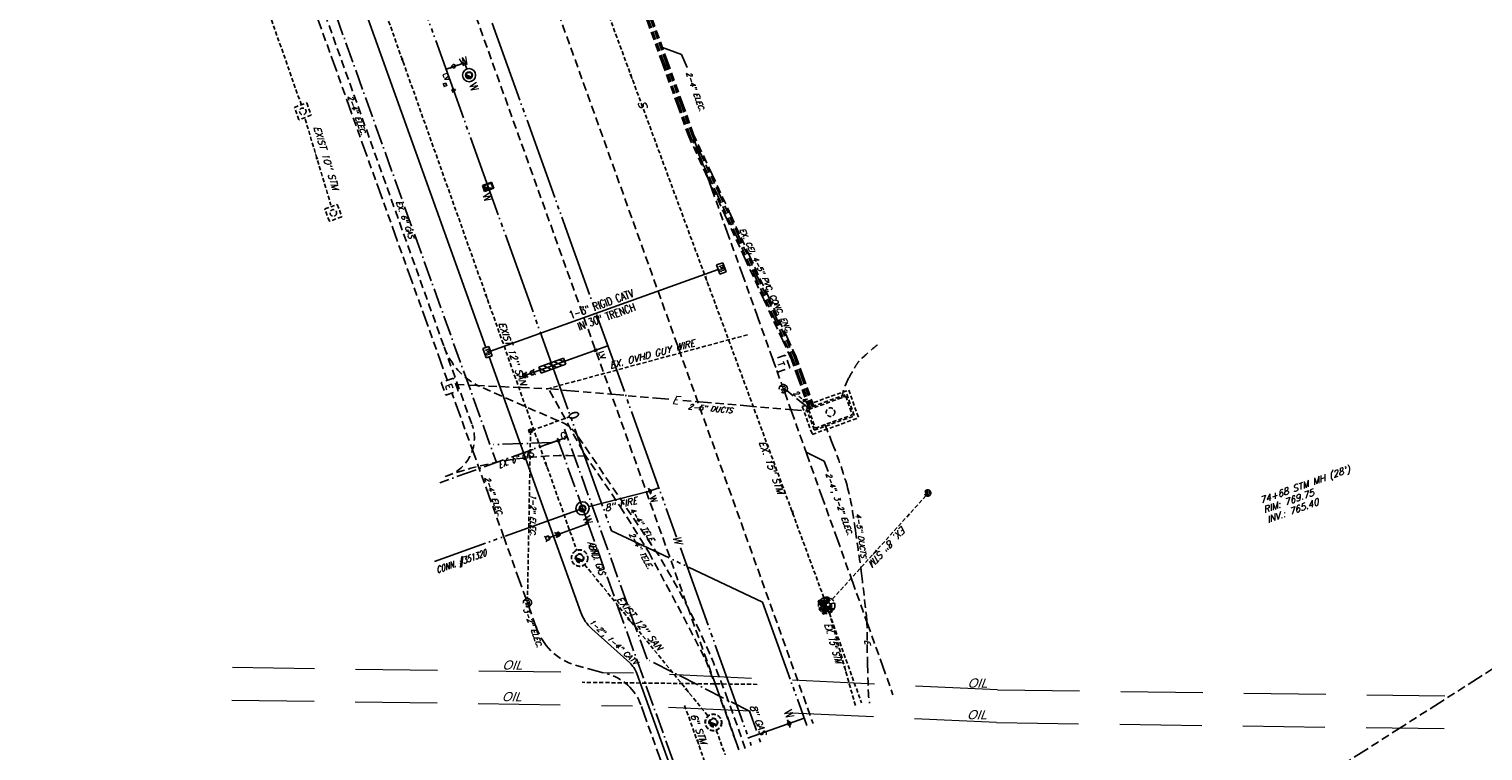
# Model space of a CAD drawing. Header units: feet. Extents: x 2170280 to 2172860, y 640043 to 655902.
# Tile 3 of 12: x 2171414 to 2171857, y 640281 to 640501. Entities that reach past the tile are written whole.
import ezdxf
from ezdxf.enums import TextEntityAlignment as Align

# ---------------------------------------------------------------- set-up
doc = ezdxf.new("R2010")
doc.units = ezdxf.units.FT
doc.header["$LTSCALE"] = 20
doc.header["$MEASUREMENT"] = 0
for name, pattern in [('DASHED', [0.1875, 0.125, -0.0625]), ('ELEC', [0.6875, 0.125, -0.0625, 0.25, -0.0625, 0.125, -0.0625]), ('GAS', [0.4375, 0.3125, -0.0625, 0, -0.0625]), ('HIDDEN', [0.0938, 0.0625, -0.0313]), ('PHONE', [0.5625, 0.125, -0.0625, 0.125, -0.0625, 0.125, -0.0625]), ('WATER', [1.5625, 1.25, -0.0625, 0, -0.0625, 0.0625, -0.0625, 0, -0.0625])]:
    doc.linetypes.add(name, pattern=pattern)
doc.layers.get('0').update_dxf_attribs({"linetype": 'CONTINUOUS'})
for name, color, linetype in [('HIDDEN', 2, 'HIDDEN'), ('U-XCATV', 83, 'CONTINUOUS'), ('U-XCATV-TXT', 53, 'CONTINUOUS'), ('U-XELEC', 83, 'ELEC'), ('U-XELEC-TXT', 53, 'CONTINUOUS'), ('U-XGAS', 83, 'GAS'), ('U-XGAS-TXT', 53, 'CONTINUOUS'), ('U-XOIL-TXT', 53, 'CONTINUOUS'), ('U-XSAN', 83, 'HIDDEN'), ('U-XSAN-TXT', 53, 'CONTINUOUS'), ('U-XSAN2', 83, 'HIDDEN'), ('U-XSTM', 83, 'HIDDEN'), ('U-XSTM-TXT', 53, 'CONTINUOUS'), ('U-XSTM2', 83, 'HIDDEN'), ('U-XTEL', 83, 'PHONE'), ('U-XTEL-TXT', 53, 'CONTINUOUS'), ('U-XWTR', 83, 'WATER'), ('U-XWTR-TXT', 53, 'CONTINUOUS'), ('U-XWTR2', 83, 'CONTINUOUS'), ('X-JNTS', 83, 'DASHED'), ('X-LTG', 83, 'HIDDEN'), ('X-LTG-TXT', 53, 'HIDDEN')]:
    doc.layers.add(name, color=color, linetype=linetype)
doc.layers.add('u-xoil', color=83, linetype='HIDDEN', lineweight=0)
doc.styles.add('INC-STD', font='CIVIL', dxfattribs={"oblique": 20})
doc.styles.add('INC-TALL', font='ROMANS.shx', dxfattribs={"width": 0.7, "oblique": 20})
doc.styles.add('L100', font='simplex', dxfattribs={"height": 2})
doc.styles.get("Standard").update_dxf_attribs({"font": 'SIMPLEX'})
doc.styles.add('Style-simplex-CIVIL I 0.34907', font='simplex.shx', dxfattribs={"oblique": 20, "bigfont": 'CIVIL.shx'})
doc.styles.add('TALL', font='ROMANS.shx', dxfattribs={"width": 0.75})
doc.dimstyles.get("Standard").update_dxf_attribs({"dimtxt": 0.18, "dimasz": 0.18, "dimexe": 0.18, "dimexo": 0.0625, "dimgap": 0.09, "dimtad": 0, "dimtih": 1, "dimtoh": 1, "dimdec": 4, "dimzin": 0, "dimdsep": 46, "dimtxsty": 'Standard', "dimcen": 0.09, "dimadec": 0, "dimazin": 0, "dimtfac": 1, "dimtdec": 4, "dimtofl": 0, "dimtmove": 0, "dimatfit": 3, "dimfxl": 1, "dimtolj": 1, "dimtzin": 0, "dimarcsym": 0})

# ---------------------------------------------------------------- blocks, each defined once
blk = doc.blocks.new('CBRND', base_point=(4.22, 3.25))
for p, q in [((4.23, 3.12), (4.79, 3.69)), ((4.36, 2.9), (5.01, 3.55)), ((4.6, 2.79), (5.12, 3.31))]:
    blk.add_line(p, q)
blk.add_circle((4.67, 3.24), 0.459)
blk = doc.blocks.new('UTIL02')
for p, q in [((-2.1, 1.9), (-2.1, -2.1)), ((2, 1.9), (-2.1, 1.9)), ((2, -2.1), (2, 1.9)), ((-2.1, -2.1), (2, -2.1))]:
    blk.add_line(p, q)
at = {"style": 'L100'}
blk.add_text('T', height=2, dxfattribs=at).set_placement((0, -1.3), align=Align.CENTER)
blk = doc.blocks.new('SAN01')
for centre, radius in [((-0.05, 0.06), 2.5), ((-0.02, 0.03), 1.28), ((-0.02, 0.03), 1.12)]:
    blk.add_circle(centre, radius)
blk = doc.blocks.new('STM01')
for p, q in [((-1.27, 0), (-2.53, 0)), ((-0.94, 0.85), (-1.86, 1.7)), ((0.01, 1.28), (0.01, 2.55)), ((0.95, 0.85), (1.83, 1.7)), ((1.3, 0), (2.48, 0)), ((-0.92, -0.89), (-1.82, -1.69)), ((0.01, -1.27), (0.01, -2.49)), ((0.93, -0.89), (1.68, -1.79))]:
    blk.add_line(p, q)
for centre, radius in [((-0.02, 0.03), 2.5), ((0.02, 0), 1.28), ((0.02, 0), 1.12)]:
    blk.add_circle(centre, radius)
blk = doc.blocks.new('RECTANG')
for p, q in [((1, 1), (0, 1)), ((0, 1), (0, 0)), ((0, 0), (1, 0)), ((1, 0), (1, 1))]:
    blk.add_line(p, q)
blk = doc.blocks.new('LIGHT')
blk.add_line((0, 0.5), (0, 12.5))
blk.add_lwpolyline([(0, 12.5, 0.174705), (0.25, 12.59, 0.104203), (0.53, 12.94, 0.064948), (0.69, 13.39, 0.051099), (0.75, 14, 0.051099), (0.69, 14.61, 0.064948), (0.53, 15.06, 0.104203), (0.25, 15.41, 0.174705), (0, 15.5, 0.174705), (-0.25, 15.41, 0.104203), (-0.53, 15.06, 0.064948), (-0.69, 14.61, 0.051099), (-0.75, 14, 0.051099), (-0.69, 13.39, 0.064948), (-0.53, 12.94, 0.104203), (-0.25, 12.59, 0.174705)], format="xyb", close=True)
blk.add_circle((0, 0), 0.335)
blk.add_blockref('RECTANG', (-0.5, -0.5))
blk = doc.blocks.new('SAN02')
at = {"const_width": 1.12}
for points in [[(-0.33, -0.45, 0.414214), (0.46, -0.39, 1)], [(0.46, -0.39, 0.414214), (0.4, 0.4, 1)]]:
    blk.add_lwpolyline(points, format="xyb", dxfattribs=at)
for centre, radius in [((0, 0), 2.5), ((0.03, -0.03), 1.28)]:
    blk.add_circle(centre, radius)
blk = doc.blocks.new('WTR02')
at = {"const_width": 0.898}
for points in [[(-0.27, -0.33, 0.414214), (0.37, -0.34, 1)], [(0.37, -0.34, 0.414214), (0.38, 0.3, 1)]]:
    blk.add_lwpolyline(points, format="xyb", dxfattribs=at)
for centre, radius in [((0.03, 0), 2), ((0.06, -0.02), 1.03), ((0.06, -0.02), 0.897)]:
    blk.add_circle(centre, radius)
blk.add_text('W', height=2.4).set_placement((2.73, -1))
blk = doc.blocks.new('WTR11')
blk.add_line((-1, 0), (1, 0))
at = {"const_width": 0.5099}
blk.add_lwpolyline([(-0.25495, 0, 1), (0.25495, 0, 1)], format="xyb", dxfattribs=at)
blk.add_arc((0, 0), 0.5099, 0, 180)
blk.add_text('W', height=2).set_placement((1.7, -0.7))
blk = doc.blocks.new('WTR09')
blk.add_solid([(-0.5, -0.49), (0.49, -0.49), (-0.5, 0.52), (0.49, 0.52)])
blk.add_text('LV', height=1.6).set_placement((0.83, 0.53))
blk = doc.blocks.new('WTR13')
for p, q in [((-0.44, -0.42), (-0.84, -0.85)), ((0.86, -0.85), (0.42, -0.42))]:
    blk.add_line(p, q)
blk.add_circle((0, 0), 0.625)
blk = doc.blocks.new('UTIL04')
for p, q in [((-0.01, 0.64), (-0.45, -0.36)), ((0.55, -0.36), (-0.01, 0.64)), ((-0.45, -0.36), (0.55, -0.36))]:
    blk.add_line(p, q)
blk.add_text('G', height=2).set_placement((1.08, -0.26))
blk = doc.blocks.new('VAULT')
at = {"layer": 'U-XWTR'}
for p, q in [((1, 1.5), (-1, 1.5)), ((-1, 1.5), (-1, -1.5)), ((0.75, 1.25), (-0.75, 1.25)), ((-0.75, 1.25), (-0.75, -1.25)), ((0.75, -1.25), (0.75, 1.25)), ((1, -1.5), (1, 1.5)), ((-1, -1.5), (1, -1.5)), ((-0.75, -1.25), (0.75, -1.25))]:
    blk.add_line(p, q, dxfattribs=at)
at = {"layer": 'U-XWTR', "style": 'L100'}
blk.add_text('W', height=2.4, dxfattribs=at).set_placement((1.72, -2.48))
blk = doc.blocks.new('UTIL01')
for p, q in [((2.1, 1.9), (-2, 1.9)), ((-2, 1.9), (-2, -2.1)), ((2.1, -2.1), (2.1, 1.9)), ((-2, -2.1), (2.1, -2.1))]:
    blk.add_line(p, q)
blk.add_text('E', height=2).set_placement((0, -1.3), align=Align.CENTER)
blk = doc.blocks.new('RECTPB')
at = {"xscale": 3, "yscale": 2, "zscale": 3}
blk.add_blockref('RECTANG', (-1.49, -1.01), dxfattribs=at)
at = {"style": 'TALL', "width": 0.75}
blk.add_text('PB', height=1.2, dxfattribs=at).set_placement((0.01, -0.01), align=Align.MIDDLE)
blk = doc.blocks.new('EXRPB')
blk.add_circle((0, 0), 1.25)
at = {"style": 'INC-TALL', "oblique": 20, "width": 0.7}
blk.add_text('PB', height=1.2, dxfattribs=at).set_placement((-0.13, -0.58), align=Align.CENTER)
blk = doc.blocks.new('STM13')
for p, q in [((-2, 2), (2, 2)), ((-2, -2), (-2, 2)), ((2, 2), (2, -2)), ((2, -2), (-2, -2))]:
    blk.add_line(p, q)
blk.add_circle((0, 0), 1)
blk = doc.blocks.new('*X55')
at = {"color": 0}
for p, q in [((7319.46, -500.09), (7320.74, -498.81)), ((7319.46, -501.86), (7321.41, -499.9)), ((7319.46, -503.62), (7321.41, -501.67)), ((7319.46, -505.39), (7321.41, -503.44)), ((7319.81, -506.81), (7321.41, -505.21))]:
    blk.add_line(p, q, dxfattribs=at)

msp = doc.modelspace()

# ---------------------------------------------------------------- linework, layer by layer
at = {"layer": 'HIDDEN'}
for p, q in [((2171571.97617, 640391.52278), (2171633.39872, 640408.11927)), ((2171635.89252, 640301.40072), (2171582.55621, 640302.02626))]:
    msp.add_line(p, q, dxfattribs=at)
at = {"layer": 'U-XCATV'}
for p, q in [((2171553.23739, 640404.10936), (2171432.40028, 640741.65472)), ((2171624.034, 640427.89306), (2171554.68081, 640403.04547)), ((2171582.17818, 640323.26642), (2171554.24852, 640401.28489)), ((2171597.03638, 640307.99301), (2171585.46158, 640318.37962)), ((2171599.22532, 640304.73514), (2171610.15144, 640274.2142))]:
    msp.add_line(p, q, dxfattribs=at)
for centre, radius, start, end in [((2171593.47605, 640327.31092), 12, 199.6967468, 228.0968976), ((2171591.6934, 640302.03881), 8, 19.6967468, 48.0968976)]:
    msp.add_arc(centre, radius, start, end, dxfattribs=at)
at = {"layer": 'U-XELEC'}
for p, q in [((2171507.42634, 640768.52216), (2171615.02391, 640468.44345)), ((2171508.95127, 640769.06895), (2171616.52497, 640469.05682)), ((2171559.72312, 640626.54918), (2171643.42194, 640392.74561)), ((2171541.50408, 640394.07558), (2171500.10267, 640509.63287)), ((2171646.23365, 640400.66974), (2171615.02391, 640468.44345)), ((2171647.71992, 640401.31523), (2171616.52497, 640469.05682)), ((2171646.20692, 640400.73516), (2171651.67759, 640385.47802)), ((2171647.71992, 640401.31523), (2171653.19931, 640386.03376)), ((2171544.07832, 640392.82027), (2171571.97143, 640391.52116, 0.00809)), ((2171572.8751, 640391.47635), (2171610.04732, 640388.25027)), ((2171565.45922, 640327.50439), (2171542.88694, 640390.21583)), ((2171613.23769, 640387.97338), (2171651.77559, 640384.68461)), ((2171644.26486, 640390.39101), (2171677.25506, 640298.23647)), ((2171644.92625, 640390.96032), (2171652.01389, 640385.2444)), ((2171566.30416, 640325.15151), (2171568.87879, 640317.96534)), ((2171580.54122, 640307.21689), (2171590.19601, 640304.61114)), ((2171608.17645, 640273.50717), (2171600.40853, 640295.18855))]:
    msp.add_line(p, q, dxfattribs=at)
at = {"layer": 'U-XELEC', "linetype": 'HIDDEN'}
for p, q in [((2171649.63638, 640386.09138), (2171663.75743, 640391.15062)), ((2171650.91506, 640385.48726), (2171663.15331, 640389.87193)), ((2171651.55441, 640385.1852), (2171662.85125, 640389.23259)), ((2171662.85125, 640389.23259), (2171664.87494, 640383.58417)), ((2171663.15331, 640389.87193), (2171665.51428, 640383.28211)), ((2171663.75743, 640391.15062), (2171666.79297, 640382.67799)), ((2171649.63638, 640386.09138), (2171652.67192, 640377.61875)), ((2171650.91506, 640385.48726), (2171653.27604, 640378.89744)), ((2171651.55441, 640385.1852), (2171653.5781, 640379.53678)), ((2171652.67192, 640377.61875), (2171666.79297, 640382.67799)), ((2171653.27604, 640378.89744), (2171665.51428, 640383.28211)), ((2171653.5781, 640379.53678), (2171664.87494, 640383.58417))]:
    msp.add_line(p, q, dxfattribs=at)
at = {"layer": 'U-XELEC', "color": 8}
for points in [[(2171507.897, 640768.69092), (2171615.4872, 640468.63277), (2171646.68215, 640400.89118), (2171652.14726, 640385.64954)], [(2171508.48061, 640768.90018), (2171616.06168, 640468.86751), (2171647.25663, 640401.12592), (2171652.72965, 640385.86223)]]:
    msp.add_lwpolyline(points, dxfattribs=at)
at = {"layer": 'U-XELEC', "flags": 128}
for points in [[(2171661.63182, 640388.68731, -0.071058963), (2171663.27205, 640393.79323, -0.011088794), (2171663.52578, 640394.30091, -0.010592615), (2171665.40513, 640397.68586, -0.019366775), (2171666.54235, 640399.47285, -0.054156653), (2171667.38669, 640400.44789, -0.012218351), (2171671.65597, 640404.22624, -0.016918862), (2171672.50857, 640404.89646)], [(2171656.44377, 640380.59318, -0.024296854), (2171662.41027, 640364.81674, -0.042176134), (2171665.07519, 640353.36703, -0.000769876), (2171667.35249, 640337.53226, -0.005177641), (2171667.66308, 640335.17382, -0.002370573), (2171669.16657, 640322.25356, -0.016841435), (2171669.30822, 640320.42763, -0.011080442), (2171669.38032, 640317.08774, 0.005468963), (2171669.45046, 640310.32035, 0.003076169), (2171669.76642, 640298.8138, 0.020920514), (2171669.89404, 640297.12532, 0.010730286), (2171669.9338, 640296.84061, 0.000052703), (2171670.12104, 640295.68258)]]:
    msp.add_lwpolyline(points, format="xyb", dxfattribs=at)
at = {"layer": 'U-XELEC'}
msp.add_lwpolyline([(2171184.24416, 640102.68389), (2171536.53575, 640099.47768), (2171973.20347, 640378.49884)], dxfattribs=at)
at = {"layer": 'U-XELEC', "linetype": 'HIDDEN'}
msp.add_circle((2171658.21467, 640384.38468), 1.31136, dxfattribs=at)
at = {"layer": 'U-XELEC'}
for centre, radius, start, end in [((2171585.80781, 640324.63261), 18.19462, 197.9264481, 253.1744725), ((2171586.28748, 640290.12931), 15, 19.7113893, 74.8961895)]:
    msp.add_arc(centre, radius, start, end, dxfattribs=at)
at = {"layer": 'U-XGAS'}
for p, q in [((2171424.00515, 640738.63525), (2171556.41547, 640369.05905)), ((2171602.32562, 640309.10936), (2171577.19808, 640379.24392)), ((2171575.24354, 640375.8047), (2171539.15692, 640362.87573)), ((2171573.36073, 640375.13014), (2171555.58084, 640374.5173)), ((2171573.36073, 640375.13014), (2171578.06775, 640376.81655)), ((2171575.24354, 640375.8047), (2171611.47166, 640274.68682)), ((2171633.52001, 640293.19835), (2171602.32562, 640309.10936)), ((2171633.52001, 640293.19835), (2171636.89189, 640283.78695))]:
    msp.add_line(p, q, dxfattribs=at)
at = {"layer": 'u-xoil', "ltscale": 20}
for p, q in [((2171476.00246, 640306.61427), (2171598.18065, 640304.87209)), ((2171709.12467, 640299.75391), (2171598.18065, 640304.87209)), ((2171709.12467, 640299.75391), (2171845.37208, 640297.89988)), ((2171475.85988, 640296.61529), (2171597.87886, 640294.87538)), ((2171708.82614, 640289.75705), (2171597.87886, 640294.87538)), ((2171708.82614, 640289.75705), (2171845.23602, 640287.9008))]:
    msp.add_line(p, q, dxfattribs=at)
at = {"layer": 'U-XSAN'}
for p, q in [((2171522.33912, 640507.14112), (2171580.90597, 640342.23141)), ((2171583.32028, 640337.93623), (2171620.97753, 640291.64603)), ((2171623.41876, 640287.36058), (2171626.14968, 640279.94137))]:
    msp.add_line(p, q, dxfattribs=at)
for points in [[(2171528.00452, 640492.36492, 3896.83362), (2171527.25147, 640492.0949, 3896.83362), (2171528.43805, 640489.97075, 3896.83362)], [(2171553.5025, 640420.49911, 3896.83362), (2171552.74945, 640420.2291, 3896.83362), (2171553.93603, 640418.10494, 3896.83362)], [(2171571.77247, 640369.12253, 3896.83362), (2171571.01941, 640368.85252, 3896.83362), (2171572.206, 640366.72836, 3896.83362)], [(2171596.7687, 640321.81427, 3896.83362), (2171596.14808, 640321.30946, 3896.83362), (2171597.97283, 640319.70002, 3896.83362)], [(2171614.37235, 640300.39952, 3896.83362), (2171613.75174, 640299.89471, 3896.83362), (2171615.57648, 640298.28527, 3896.83362)]]:
    msp.add_solid(points, dxfattribs=at)
at = {"layer": 'U-XSTM'}
for p, q in [((2171497.01582, 640478.01869), (2171463.11455, 640574.6298)), ((2171656.19969, 640327.81574), (2171582.82382, 640526.63749)), ((2171498.16735, 640473.72978), (2171506.0245, 640447.53821)), ((2171687.30902, 640358.92479), (2171658.92793, 640327.54177)), ((2171657.86714, 640323.08287), (2171667.64385, 640295.79468)), ((2171665.81611, 640294.9664), (2171657.88731, 640323.10915)), ((2171613.75221, 640295.00226), (2171619.77291, 640278.21116))]:
    msp.add_line(p, q, dxfattribs=at)
for points in [[(2171597.62625, 640487.62652, 3896.83362), (2171596.8732, 640487.3565, 3896.83362), (2171598.05978, 640485.23235, 3896.83362)], [(2171620.43803, 640426.00192, 3896.83362), (2171619.68498, 640425.73191, 3896.83362), (2171620.87156, 640423.60775, 3896.83362)], [(2171646.89476, 640354.51116, 3896.83362), (2171646.14171, 640354.24114, 3896.83362), (2171647.32829, 640352.11699, 3896.83362)], [(2171662.79748, 640307.09306, 3896.83362), (2171662.0312, 640306.86323, 3896.83362), (2171663.10384, 640304.67932, 3896.83362)], [(2171617.95833, 640284.7496, 3896.83362), (2171617.20514, 640284.47996, 3896.83362), (2171618.39063, 640282.3552, 3896.83362)]]:
    msp.add_solid(points, dxfattribs=at)
at = {"layer": 'U-XSTM', "extrusion": (0, 0, -1)}
for points in [[(-2171501.43869, 640461.37782), (-2171502.20645, 640461.60264), (-2171501.1481, 640463.79351)], [(-2171672.64705, 640342.0329), (-2171672.05109, 640342.56659), (-2171670.74799, 640340.51185)]]:
    msp.add_solid(points, dxfattribs=at)
at = {"layer": 'U-XSTM2'}
for p, q in [((2171654.47187, 640326.83239), (2171657.57066, 640327.94261)), ((2171654.47187, 640326.83239), (2171655.91235, 640322.81181)), ((2171654.98169, 640326.4286), (2171656.04975, 640323.44749)), ((2171655.10755, 640326.69499), (2171657.08842, 640327.40469)), ((2171656.70277, 640326.96776), (2171655.28086, 640326.45833)), ((2171655.28086, 640326.45833), (2171656.29973, 640323.6145)), ((2171657.17801, 640327.15463), (2171656.6975, 640326.98247)), ((2171656.6975, 640326.98247), (2171657.72692, 640324.10923)), ((2171657.08842, 640327.40469), (2171657.16687, 640327.4328)), ((2171658.20742, 640324.28139), (2171657.17801, 640327.15463)), ((2171657.43326, 640327.30694), (2171658.50132, 640324.32583)), ((2171657.57066, 640327.94261), (2171659.01114, 640323.92203)), ((2171655.91235, 640322.81181), (2171659.01114, 640323.92203)), ((2171657.72165, 640324.12394), (2171656.29973, 640323.6145)), ((2171656.31614, 640323.32163), (2171658.29701, 640324.03133)), ((2171657.72692, 640324.10923), (2171658.20742, 640324.28139)), ((2171658.29701, 640324.03133), (2171658.37546, 640324.05943))]:
    msp.add_line(p, q, dxfattribs=at)
for centre, start, end in [((2171655.17782, 640326.49886), 109.7113893, 199.7113893), ((2171657.23714, 640327.23667), 19.7113893, 109.7113893), ((2171656.24588, 640323.51775), 199.7113893, 289.7113893), ((2171658.3052, 640324.25556), 289.7113893, 19.7113893)]:
    msp.add_arc(centre, 0.20833, start, end, dxfattribs=at)
at = {"layer": 'U-XSTM2', "color": 8, "extrusion": (0, 0, -1)}
msp.add_solid([(-2171656.70277, 640326.96776), (-2171657.72165, 640324.12394), (-2171655.28086, 640326.45833), (-2171656.29973, 640323.6145)], dxfattribs=at)
at = {"layer": 'U-XTEL'}
for p, q in [((2171473.86029, 640590.58783), (2171540.48476, 640404.33283)), ((2171540.48476, 640404.33283), (2171549.01228, 640380.5313)), ((2171575.24508, 640381.73015), (2171551.28656, 640392.2692)), ((2171605.8922, 640340.66276), (2171581.03362, 640377.43301)), ((2171632.26648, 640281.87908), (2171626.96236, 640296.69557))]:
    msp.add_line(p, q, dxfattribs=at)
msp.add_lwpolyline([(2171572.63614, 640390.9917), (2171583.11399, 640371.86712), (2171594.1555, 640355.65645), (2171602.82333, 640341.70862), (2171611.69048, 640325.28654), (2171620.12855, 640309.00656), (2171625.60791, 640295.00616), (2171630.28877, 640281.42312)], dxfattribs=at)
for centre, radius, start, end in [((2171560.718, 640411.58191), 21.49262, 199.7113893, 243.9712628), ((2171537.64167, 640376.45748), 12.07837, 285.3510437, 19.7113893), ((2171571.80539, 640371.04931), 11.22104, 34.6738515, 72.14921), ((2171577.34273, 640262.92346), 108.22839, 86.6168167, 109.7113893), ((2171401.71065, 640215.78169), 239.34366, 19.7590685, 31.4506973)]:
    msp.add_arc(centre, radius, start, end, dxfattribs=at)
at = {"layer": 'U-XWTR'}
for p, q in [((2171544.54661, 640532.64124), (2171611.29617, 640346.33363)), ((2171527.33152, 640527.32327), (2171591.48989, 640348.24805)), ((2171546.73825, 640490.95531), (2171541.13866, 640488.94911)), ((2171547.41624, 640489.06292), (2171546.73825, 640490.95531)), ((2171541.00825, 640484.71541), (2171540.06545, 640484.37763)), ((2171541.34387, 640483.77866), (2171541.00825, 640484.71541)), ((2171543.98685, 640482.73922), (2171542.89607, 640482.81414)), ((2171542.89607, 640482.81414), (2171543.23193, 640481.87747)), ((2171543.23193, 640481.87747), (2171543.98685, 640482.73922)), ((2171576.90308, 640400.82145), (2171569.37185, 640398.12319)), ((2171576.90308, 640400.82145), (2171577.56216, 640398.98186)), ((2171569.37185, 640398.12319), (2171570.03093, 640396.2836)), ((2171577.56216, 640398.98186), (2171570.03093, 640396.2836)), ((2171603.10779, 640360.29395), (2171605.932, 640361.30579)), ((2171603.10779, 640360.29395), (2171584.75854, 640355.62665)), ((2171582.66705, 640355.03582), (2171537.5209, 640338.86103)), ((2171582.66375, 640355.09382), (2171584.34232, 640350.4087)), ((2171584.34232, 640350.4087), (2171572.11192, 640346.00214)), ((2171637.52259, 640326.49969), (2171591.48989, 640348.24805)), ((2171612.49166, 640342.99684), (2171634.06742, 640282.77582)), ((2171637.52259, 640326.49969), (2171651.01423, 640288.84258)), ((2171633.25188, 640285.05211), (2171650.19714, 640291.12319))]:
    msp.add_line(p, q, dxfattribs=at)
at = {"layer": 'U-XWTR', "const_width": 0.625, "flags": 128}
msp.add_lwpolyline([(2171575.13972, 640347.44919, 1), (2171575.35037, 640346.86076, 1), (2171575.13972, 640347.44919)], format="xyb", dxfattribs=at)
at = {"layer": 'U-XWTR', "extrusion": (0, 0, -1)}
for points in [[(-2171540.06545, 640484.37763), (-2171540.40107, 640483.44087), (-2171541.34387, 640483.77866)], [(-2171552.47062, 640453.36563), (-2171555.32991, 640452.796), (-2171552.97618, 640451.9534)]]:
    msp.add_solid(points, dxfattribs=at)
at = {"layer": 'U-XWTR2'}
msp.add_line((2171645.06852, 640290.61354), (2171645.91173, 640288.26003), dxfattribs=at)
at = {"layer": 'U-XWTR2', "const_width": 0.5, "flags": 128}
msp.add_lwpolyline([(2171589.909, 640406.0283), (2171590.91223, 640403.22813)], dxfattribs=at)
at = {"layer": 'U-XWTR2', "flags": 128}
msp.add_lwpolyline([(2171565.07183, 640395.54993), (2171590.41061, 640404.62821)], dxfattribs=at)
msp.add_lwpolyline([(2171564.96651, 640395.84415, 0.625, 0.625, 1), (2171565.17716, 640395.25572, 0.625, 0.625, 1), (2171564.96651, 640395.84415, 0, 0, 0)], format="xyseb", dxfattribs=at)
at = {"layer": 'U-XWTR2', "const_width": 0.63737, "flags": 128}
msp.add_lwpolyline([(2171645.38264, 640289.73679, 1), (2171645.59761, 640289.13677)], format="xyb", dxfattribs=at)
at = {"layer": 'U-XWTR2'}
msp.add_arc((2171645.49012, 640289.43678), 0.63738, 289.7113893, 109.7113893, dxfattribs=at)
at = {"layer": 'X-JNTS'}
for p, q in [((2171484.25497, 640760.22132), (2171652.89618, 640289.51955)), ((2171461.66129, 640752.12654), (2171630.30249, 640281.42477))]:
    msp.add_line(p, q, dxfattribs=at)
at = {"layer": 'X-LTG'}
msp.add_line((2171566.83295, 640378.71871), (2171565.90523, 640327.57805), dxfattribs=at)

# ---------------------------------------------------------------- block references
at = {"layer": 'U-XCATV', "rotation": 289.7113893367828}
for p in [(2171624.97541, 640428.23034), (2171553.7394, 640402.70818)]:
    msp.add_blockref('RECTPB', p, dxfattribs=at)
at = {"layer": 'U-XELEC', "rotation": 289.7113893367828}
for name, p in [('UTIL01', (2171542.27279, 640392.22651)), ('EXRPB', (2171643.83945, 640391.57933)), ('EXRPB', (2171565.88255, 640326.32826))]:
    msp.add_blockref(name, p, dxfattribs=at)
at = {"layer": 'U-XGAS', "rotation": 19.72603183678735}
msp.add_blockref('UTIL04', (2171575.24354, 640375.8047), dxfattribs=at)
at = {"layer": 'U-XSAN', "rotation": 289.7113893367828}
for p in [(2171581.74263, 640339.87556), (2171622.55518, 640289.70669)]:
    msp.add_blockref('SAN01', p, dxfattribs=at)
at = {"layer": 'U-XSAN2', "rotation": 289.7113893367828}
for p in [(2171581.7669, 640339.88179), (2171622.47328, 640289.81642)]:
    msp.add_blockref('SAN02', p, dxfattribs=at)
at = {"layer": 'U-XSTM', "rotation": 289.7113893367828}
for name, p in [('STM13', (2171497.449, 640476.12435)), ('STM13', (2171506.74284, 640445.14364)), ('STM01', (2171657.02393, 640325.43638))]:
    msp.add_blockref(name, p, dxfattribs=at)
at = {"layer": 'U-XSTM', "xscale": 2.15522030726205, "yscale": 2.15522030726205, "zscale": 2.15522030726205, "rotation": 59.90823707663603}
msp.add_blockref('CBRND', (2171687.30902, 640358.92479), dxfattribs=at)
at = {"layer": 'U-XTEL', "rotation": 289.7113893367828}
msp.add_blockref('UTIL02', (2171643.36188, 640399.14763), dxfattribs=at)
at = {"layer": 'U-XWTR'}
for name, p, rotation in [('VAULT', (2171553.90026, 640453.08082), 289.6967468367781), ('*X55', (2169579.56444, 647460.13274), 289.6967468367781), ('WTR13', (2171565.07183, 640395.54993), 109.7553168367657), ('WTR13', (2171567.34623, 640396.3648), 109.7553168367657), ('WTR13', (2171575.24504, 640347.15498), 289.7113893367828), ('WTR13', (2171572.11192, 640346.00214), 289.7113893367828)]:
    msp.add_blockref(name, p, dxfattribs=dict(at, rotation=rotation))
at = {"layer": 'U-XWTR2', "xscale": 1.25000000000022, "yscale": 1.25000000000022, "zscale": 1.25000000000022, "rotation": 21.02418838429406}
msp.add_blockref('WTR11', (2171543.44615, 640489.75722), dxfattribs=at)
at = {"layer": 'U-XWTR2'}
for name, p, rotation in [('WTR02', (2171548.09019, 640487.17209), 289.7113893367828), ('WTR09', (2171586.6514, 640403.26123), 289.7113893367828), ('WTR11', (2171603.10779, 640360.29395), 289.7113893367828), ('WTR02', (2171582.66375, 640355.09382), 291.0241883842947)]:
    msp.add_blockref(name, p, dxfattribs=dict(at, rotation=rotation))
at = {"layer": 'X-LTG', "rotation": 289.6967504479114}
msp.add_blockref('LIGHT', (2171566.83295, 640378.71871), dxfattribs=at)

# ---------------------------------------------------------------- texts
at = {"layer": 'HIDDEN', "style": 'Style-simplex-CIVIL I 0.34907', "oblique": 20}
msp.add_text('EX. OVHD GUY WIRE', height=2, rotation=15.1203468, dxfattribs=at).set_placement((2171604.11738, 640401.10811), align=Align.CENTER)
at = {"layer": 'U-XCATV-TXT', "style": 'TALL', "width": 0.75}
for s, p in [('1-3" RIGID CATV', (2171588.41613, 640417.33409)), ('IN 30" TRENCH', (2171589.8845, 640413.4898))]:
    msp.add_text(s, height=2.4, rotation=19.7113893, dxfattribs=at).set_placement(p, align=Align.MIDDLE_CENTER)
at = {"layer": 'U-XCATV-TXT', "style": 'Style-simplex-CIVIL I 0.34907', "oblique": 20}
msp.add_text('1-2", 1-4" CATV', height=1.6, rotation=317.2600026, dxfattribs=at).set_placement((2171584.20446, 640319.91622), align=Align.BOTTOM_LEFT)
at = {"layer": 'U-XELEC', "style": 'Style-simplex-CIVIL I 0.34907', "oblique": 20}
msp.add_text('E', height=2.4, rotation=354.5769347, dxfattribs=at).set_placement((2171610.93692, 640388.14648), align=Align.MIDDLE_CENTER)
msp.add_text('E', height=1.6, rotation=277.4238274, dxfattribs=at).set_placement((2171668.64064, 640314.15286), align=Align.CENTER)
at = {"layer": 'U-XELEC-TXT', "style": 'Style-simplex-CIVIL I 0.34907', "oblique": 20}
for s, rotation, p in [('2-4" ELEC.', 289.7113893, (2171613.68894, 640487.69096)), ('EX. CEI, 4-5" PVC, CONC. ENC.', 294.6651158, (2171630.02499, 640439.85447)), ('2-4", 3-2" ELEC. ', 289.7113893, (2171656.27129, 640365.38769)), ('3-2" ELEC.', 289.7113893, (2171564.16609, 640324.20906))]:
    msp.add_text(s, height=1.6, rotation=rotation, dxfattribs=at).set_placement(p, align=Align.BOTTOM_LEFT)
for s, rotation, p in [('2-4" ELEC.', 289.7113893, (2171512.72271, 640474.55677)), ('2-4"', 321.1027661, (2171648.54347, 640387.84275)), ('2-4" ELEC.', 289.7113893, (2171554.38475, 640358.27205))]:
    msp.add_text(s, height=1.6, rotation=rotation, dxfattribs=at).set_placement(p, align=Align.BOTTOM_CENTER)
for s, rotation, p in [('2-5" DUCTS', 354.6361003, (2171621.54618, 640384.69624)), ('4-5" DUCTS', 277.4238274, (2171666.67546, 640346.66583))]:
    msp.add_text(s, height=1.6, rotation=rotation, dxfattribs=at).set_placement(p, align=Align.CENTER)
at = {"layer": 'U-XGAS-TXT', "style": 'Style-simplex-CIVIL I 0.34907', "oblique": 20}
msp.add_text('EX. 6" GAS', height=1.6, rotation=289.7113893, dxfattribs=at).set_placement((2171529.31401, 640443.38058), align=Align.TOP_CENTER)
at = {"layer": 'U-XGAS-TXT', "style": 'INC-TALL', "oblique": 20, "width": 0.7}
for s, rotation, p in [('EX. 6" GAS', 19.7113893, (2171561.93837, 640371.03778)), ('ABND. GAS', 289.7113893, (2171587.88021, 640340.31806))]:
    msp.add_text(s, height=2, rotation=rotation, dxfattribs=at).set_placement(p, align=Align.TOP_CENTER)
at = {"layer": 'U-XGAS-TXT', "style": 'Style-simplex-CIVIL I 0.34907', "oblique": 20}
msp.add_text('8" GAS', height=2, rotation=289.7260318, dxfattribs=at).set_placement((2171635.20656, 640290.27683), align=Align.CENTER)
at = {"layer": 'U-XOIL-TXT', "style": 'INC-STD', "oblique": 20}
for p in [(2171558.20616, 640305.93944), (2171699.92425, 640300.43424), (2171558.03694, 640296.29771), (2171699.75504, 640290.79252)]:
    msp.add_text('OIL', height=2.8, rotation=359.1830541, dxfattribs=at).set_placement(p)
at = {"layer": 'U-XSAN-TXT', "style": 'Style-simplex-CIVIL I 0.34907', "oblique": 20}
for rotation, p in [(289.5522349, (2171560.40424, 640401.94099)), (309.1284729, (2171599.22903, 640319.39788))]:
    msp.add_text("EXIST 12'' SAN", height=2, rotation=rotation, dxfattribs=at).set_placement(p, align=Align.CENTER)
at = {"layer": 'U-XSTM', "style": 'Style-simplex-CIVIL I 0.34907', "oblique": 20}
msp.add_text('S', height=2.4, rotation=289.9709706, dxfattribs=at).set_placement((2171600.93525, 640478.30473), align=Align.MIDDLE_CENTER)
at = {"layer": 'U-XSTM-TXT', "style": 'Style-simplex-CIVIL I 0.34907', "oblique": 20}
for s, rotation, p in [("EXIST 10'' STM", 286.6986018, (2171503.63328, 640461.62718)), ('EX. 15" STM', 289.9709706, (2171639.25095, 640367.24682)), ('EX. 8" STM', 228.1375575, (2171674.89814, 640344.22393)), ('6" STM', 289.7260318, (2171617.1244, 640287.52259))]:
    msp.add_text(s, height=2, rotation=rotation, dxfattribs=at).set_placement(p, align=Align.CENTER)
for s, p in [("74+68 STM MH (28')", (2171789.41571, 640356.4321)), ('RIM: 769.75', (2171790.44447, 640353.56387)), ('INV.: 765.40', (2171791.51173, 640350.58869))]:
    msp.add_text(s, height=2, rotation=19.7260318, dxfattribs=at).set_placement(p)
at = {"layer": 'U-XSTM-TXT', "style": 'INC-TALL', "oblique": 20, "width": 0.7}
msp.add_text('EX. 15" STM', height=2, rotation=286.2151754, dxfattribs=at).set_placement((2171658.07848, 640313.72308), align=Align.CENTER)
at = {"layer": 'U-XTEL-TXT', "style": 'Style-simplex-CIVIL I 0.34907', "oblique": 20}
for s, rotation, p in [('4-4" TELE.', 302.5765274, (2171596.55791, 640354.29616)), ('2-4" TELE.', 298.7683861, (2171596.32826, 640346.94388))]:
    msp.add_text(s, height=1.6, rotation=rotation, dxfattribs=at).set_placement(p, align=Align.BOTTOM_LEFT)
at = {"layer": 'U-XWTR'}
msp.add_text('LV', height=1.6, rotation=289.7113893, dxfattribs=at).set_placement((2171540.00991, 640487.50194))
at = {"layer": 'U-XWTR', "style": 'Style-simplex-CIVIL I 0.34907', "oblique": 20}
msp.add_text('W', height=2.4, rotation=289.7113893, dxfattribs=at).set_placement((2171611.59835, 640345.49022), align=Align.MIDDLE_CENTER)
at = {"layer": 'U-XWTR-TXT', "style": 'Style-simplex-CIVIL I 0.34907', "oblique": 20}
msp.add_text('8" FIRE', height=2, rotation=14.2710893, dxfattribs=at).set_placement((2171594.59993, 640355.33895), align=Align.CENTER)
at = {"layer": 'U-XWTR-TXT', "style": 'INC-TALL', "oblique": 20, "width": 0.7}
msp.add_text('CONN. #351320', height=2, rotation=19.7113893, dxfattribs=at).set_placement((2171538.62912, 640334.65114), align=Align.BOTTOM_LEFT)
at = {"layer": 'U-XWTR2'}
msp.add_text('W', height=2.5, rotation=289.7113893, dxfattribs=at).set_placement((2171643.97397, 640293.1423))
at = {"layer": 'X-LTG-TXT', "style": 'Style-simplex-CIVIL I 0.34907', "oblique": 20}
msp.add_text('1-2" ELEC.', height=1.6, rotation=268.9607302, dxfattribs=at).set_placement((2171566.31558, 640353.02803), align=Align.BOTTOM_CENTER)

# ---------------------------------------------------------------- leaders
at = {"layer": 'U-XELEC-TXT'}
for points in [[(2171607.03073, 640495.5353), (2171612.85951, 640493.42116), (2171614.59918, 640489.46871)], [(2171650.79364, 640372.15355), (2171656.26964, 640369.42382), (2171657.50765, 640366.32987)]]:
    msp.add_leader(points, dimstyle='Standard', override={"dimtxt": 1.6, "dimasz": 1.6, "dimgap": 0.09, "dimtad": 0, "dimtmove": 2}, dxfattribs=at)

doc.saveas('drawing.dxf')
